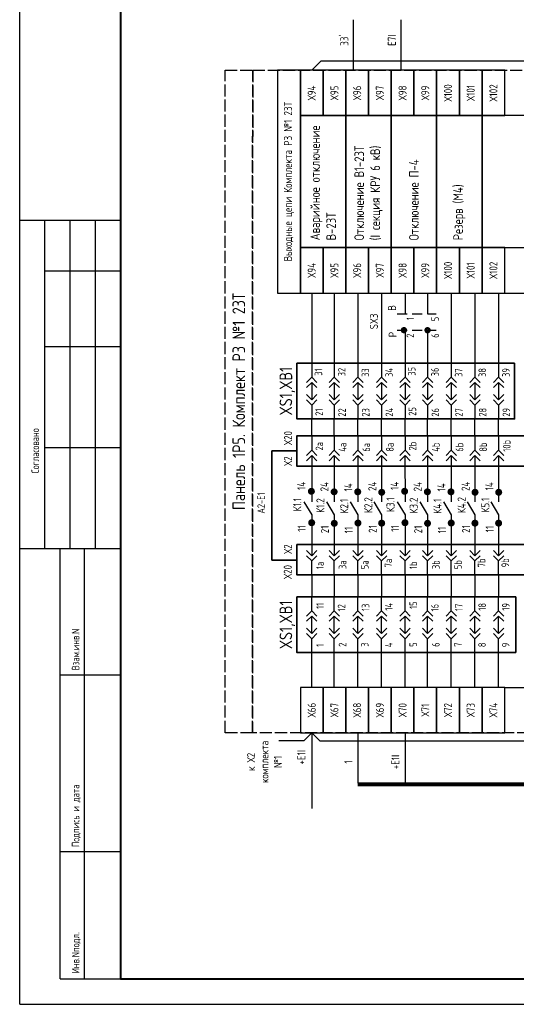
# Model space of a CAD drawing. Header units: millimetres. Extents: x 616 to 6196, y 2487 to 5711.
# Tile 7 of 46: x 2349 to 2447, y 3305 to 3500. Entities that reach past the tile are written whole.
import ezdxf
from ezdxf.enums import TextEntityAlignment as Align

# ---------------------------------------------------------------- set-up
doc = ezdxf.new("R2010")
doc.units = ezdxf.units.MM
doc.linetypes.add('ACAD_ISO02W100', pattern=[15, 12, -3])
doc.linetypes.add('JIS_02_2.0', pattern=[3, 2, -1])
doc.styles.add('SIMPLEX', font='GOST.ttf', dxfattribs={"height": 5})

msp = doc.modelspace()

# ---------------------------------------------------------------- hatches: boundary and pattern name
for points in [[(2406.69, 3407.62, 1), (2406.69, 3406.23, 1)], [(2411.2, 3407.52, 1), (2411.2, 3406.13, 1)], [(2415.87, 3407.52, 1), (2415.87, 3406.12, 1)], [(2420.63, 3407.43, 1), (2420.63, 3406.04, 1)], [(2425.17, 3407.62, 1), (2425.17, 3406.23, 1)], [(2429.68, 3407.52, 1), (2429.68, 3406.13, 1)], [(2434.35, 3407.52, 1), (2434.35, 3406.12, 1)], [(2439.12, 3407.43, 1), (2439.12, 3406.04, 1)], [(2443.81, 3407.43, 1), (2443.81, 3406.04, 1)], [(2406.75, 3401.41, 1), (2406.75, 3400.01, 1)], [(2411.23, 3401.28, 1), (2411.23, 3399.89, 1)], [(2415.92, 3401.34, 1), (2415.92, 3399.94, 1)], [(2420.62, 3401.32, 1), (2420.62, 3399.92, 1)], [(2425.24, 3401.41, 1), (2425.24, 3400.01, 1)], [(2429.71, 3401.28, 1), (2429.71, 3399.89, 1)], [(2434.4, 3401.34, 1), (2434.4, 3399.94, 1)], [(2439.1, 3401.32, 1), (2439.1, 3399.92, 1)], [(2443.79, 3401.32, 1), (2443.79, 3399.92, 1)]]:
    msp.add_hatch(color=256).paths.add_polyline_path(points)

# ---------------------------------------------------------------- linework, layer by layer
for p, q in [((2348.89, 3305.35), (2348.89, 3602.4)), ((2348.89, 3305.35), (2348.89, 3602.4)), ((2406.76, 3490.31), (2408.65, 3492.19)), ((2408.65, 3492.19), (2510.7, 3492.19)), ((2368.89, 3460.58), (2348.89, 3460.58)), ((2353.89, 3395.58), (2353.89, 3460.58)), ((2358.89, 3395.58), (2358.89, 3460.58)), ((2363.89, 3395.58), (2363.89, 3460.58)), ((2353.89, 3450.58), (2368.89, 3450.58)), ((2406.76, 3446.19), (2406.76, 3431.24)), ((2411.23, 3446.19), (2411.23, 3431.24)), ((2415.92, 3446.19), (2415.92, 3431.24)), ((2420.61, 3446.19), (2420.61, 3431.24)), ((2425.25, 3446.19), (2425.25, 3442.1)), ((2429.71, 3446.19), (2429.71, 3442.1)), ((2434.41, 3446.19), (2434.41, 3431.24)), ((2439.09, 3446.19), (2439.09, 3431.24)), ((2443.78, 3446.19), (2443.78, 3431.24)), ((2445.01, 3446.19), (2452.67, 3446.19)), ((2425.25, 3438.82), (2425.25, 3431.24)), ((2429.71, 3438.82), (2429.71, 3431.24)), ((2353.89, 3435.58), (2368.89, 3435.58)), ((2406.76, 3432.27), (2406.76, 3429.51)), ((2411.23, 3432.27), (2411.23, 3429.51)), ((2415.92, 3432.27), (2415.92, 3429.51)), ((2420.61, 3432.27), (2420.61, 3429.51)), ((2425.25, 3432.27), (2425.25, 3429.52)), ((2429.71, 3432.27), (2429.71, 3429.52)), ((2434.41, 3432.27), (2434.41, 3429.52)), ((2439.09, 3432.27), (2439.09, 3429.52)), ((2443.78, 3432.27), (2443.78, 3429.51)), ((2406.76, 3428.48), (2406.76, 3425.04)), ((2411.23, 3428.48), (2411.23, 3425.04)), ((2415.92, 3428.48), (2415.92, 3425.04)), ((2420.61, 3428.48), (2420.61, 3425.04)), ((2425.25, 3428.48), (2425.25, 3425.04)), ((2429.71, 3428.48), (2429.71, 3425.04)), ((2434.41, 3428.48), (2434.41, 3425.04)), ((2439.09, 3428.48), (2439.09, 3425.04)), ((2443.78, 3428.48), (2443.78, 3425.04)), ((2406.76, 3424.01), (2406.76, 3421.25)), ((2411.23, 3424.01), (2411.23, 3421.25)), ((2415.92, 3424.01), (2415.92, 3421.25)), ((2420.61, 3424.01), (2420.61, 3421.25)), ((2425.25, 3424.01), (2425.25, 3421.25)), ((2429.71, 3424.01), (2429.71, 3421.25)), ((2434.41, 3424.01), (2434.41, 3421.25)), ((2439.09, 3424.01), (2439.09, 3421.25)), ((2443.78, 3424.01), (2443.78, 3421.25)), ((2406.76, 3417.81), (2406.76, 3421.25)), ((2411.23, 3417.81), (2411.23, 3421.25)), ((2415.92, 3417.81), (2415.92, 3421.25)), ((2420.61, 3417.81), (2420.61, 3421.25)), ((2425.25, 3417.81), (2425.25, 3421.25)), ((2429.71, 3417.81), (2429.71, 3421.25)), ((2434.41, 3417.81), (2434.41, 3421.25)), ((2439.09, 3417.81), (2439.09, 3421.25)), ((2443.78, 3417.81), (2443.78, 3421.25)), ((2406.76, 3417.81), (2406.76, 3415.06)), ((2411.23, 3417.81), (2411.23, 3415.06)), ((2415.92, 3417.81), (2415.92, 3415.06)), ((2420.61, 3417.81), (2420.61, 3415.06)), ((2425.25, 3417.81), (2425.25, 3415.06)), ((2429.71, 3417.81), (2429.71, 3415.06)), ((2434.41, 3417.81), (2434.41, 3415.06)), ((2439.09, 3417.81), (2439.09, 3415.06)), ((2443.78, 3417.81), (2443.78, 3415.06)), ((2353.89, 3415.58), (2368.89, 3415.58)), ((2406.76, 3414.02), (2406.76, 3404.82)), ((2411.23, 3414.02), (2411.23, 3404.82)), ((2415.92, 3414.02), (2415.92, 3404.82)), ((2420.59, 3414.01), (2420.61, 3404.82)), ((2425.24, 3414.02), (2425.25, 3404.82)), ((2429.71, 3414.02), (2429.71, 3404.82)), ((2434.41, 3414.02), (2434.41, 3404.82)), ((2439.08, 3414.01), (2439.09, 3404.82)), ((2443.77, 3414.01), (2443.78, 3404.82)), ((2405.22, 3404.82), (2406.76, 3402.24)), ((2409.68, 3404.82), (2411.23, 3402.24)), ((2414.38, 3404.82), (2415.92, 3402.24)), ((2419.06, 3404.82), (2420.61, 3402.24)), ((2423.7, 3404.82), (2425.25, 3402.24)), ((2428.17, 3404.82), (2429.71, 3402.24)), ((2432.86, 3404.82), (2434.41, 3402.24)), ((2437.54, 3404.82), (2439.09, 3402.24)), ((2442.23, 3404.82), (2443.78, 3402.24)), ((2406.76, 3402.24), (2406.76, 3394.16)), ((2411.23, 3402.24), (2411.23, 3394.16)), ((2415.92, 3402.24), (2415.92, 3394.16)), ((2420.61, 3402.24), (2420.61, 3394.16)), ((2425.25, 3402.24), (2425.25, 3394.16)), ((2429.71, 3402.24), (2429.71, 3394.16)), ((2434.41, 3402.24), (2434.41, 3394.16)), ((2439.09, 3402.24), (2439.09, 3394.16)), ((2443.78, 3402.24), (2443.78, 3394.16)), ((2348.89, 3395.58), (2368.89, 3395.58)), ((2356.89, 3310.4), (2356.89, 3395.58)), ((2361.76, 3310.4), (2361.76, 3395.58)), ((2406.76, 3390.37), (2406.76, 3393.13)), ((2411.23, 3390.37), (2411.23, 3393.13)), ((2415.92, 3390.37), (2415.92, 3393.13)), ((2420.61, 3390.37), (2420.61, 3393.13)), ((2425.25, 3390.37), (2425.25, 3393.13)), ((2429.71, 3390.37), (2429.71, 3393.13)), ((2434.41, 3390.37), (2434.41, 3393.13)), ((2439.09, 3390.37), (2439.09, 3393.13)), ((2443.78, 3390.37), (2443.78, 3393.13)), ((2406.76, 3390.37), (2406.76, 3386)), ((2411.23, 3390.37), (2411.23, 3386)), ((2415.92, 3390.37), (2415.92, 3386)), ((2420.61, 3390.37), (2420.61, 3386)), ((2425.25, 3390.37), (2425.25, 3386)), ((2429.71, 3390.37), (2429.71, 3386)), ((2434.41, 3390.37), (2434.41, 3386)), ((2439.09, 3390.37), (2439.09, 3386)), ((2443.78, 3390.37), (2443.78, 3386)), ((2406.76, 3383.25), (2406.76, 3386)), ((2411.23, 3383.25), (2411.23, 3386)), ((2415.92, 3383.25), (2415.92, 3386)), ((2420.61, 3383.25), (2420.61, 3386)), ((2425.25, 3383.25), (2425.25, 3386)), ((2429.71, 3383.25), (2429.71, 3386)), ((2434.41, 3383.25), (2434.41, 3386)), ((2439.09, 3383.25), (2439.09, 3386)), ((2443.78, 3383.25), (2443.78, 3386)), ((2406.76, 3378.77), (2406.76, 3382.21)), ((2411.23, 3378.77), (2411.23, 3382.21)), ((2415.92, 3378.77), (2415.92, 3382.21)), ((2420.61, 3378.77), (2420.61, 3382.21)), ((2425.25, 3378.77), (2425.25, 3382.21)), ((2429.71, 3378.77), (2429.71, 3382.21)), ((2434.41, 3378.77), (2434.41, 3382.21)), ((2439.09, 3378.77), (2439.09, 3382.21)), ((2443.78, 3378.77), (2443.78, 3382.21)), ((2406.76, 3374.98), (2406.76, 3377.74)), ((2411.23, 3374.98), (2411.23, 3377.74)), ((2415.92, 3374.98), (2415.92, 3377.74)), ((2420.61, 3374.98), (2420.61, 3377.74)), ((2425.25, 3374.98), (2425.25, 3377.74)), ((2429.71, 3374.98), (2429.71, 3377.74)), ((2434.41, 3374.98), (2434.41, 3377.74)), ((2439.09, 3374.98), (2439.09, 3377.74)), ((2443.78, 3374.98), (2443.78, 3377.74)), ((2406.76, 3368.11), (2406.76, 3374.98)), ((2411.23, 3368.11), (2411.23, 3374.98)), ((2415.92, 3368.11), (2415.92, 3374.98)), ((2420.61, 3368.11), (2420.61, 3374.98)), ((2425.25, 3368.11), (2425.25, 3374.98)), ((2429.71, 3368.11), (2429.71, 3374.98)), ((2434.41, 3368.11), (2434.41, 3374.98)), ((2439.09, 3368.11), (2439.09, 3374.98)), ((2443.78, 3368.11), (2443.78, 3374.98)), ((2356.89, 3370.58), (2368.89, 3370.58)), ((2445.01, 3368.11), (2452.67, 3368.11)), ((2405.18, 3357.53), (2400.26, 3357.53)), ((2406.76, 3359.11), (2405.18, 3357.53)), ((2406.76, 3359.11), (2406.76, 3344.11)), ((2406.76, 3359.11), (2408.35, 3357.53)), ((2408.35, 3357.53), (2501.67, 3357.53)), ((2356.89, 3335.58), (2368.89, 3335.58)), ((2356.89, 3310.4), (2368.89, 3310.4)), ((2348.89, 3305.35), (2768.9, 3305.35))]:
    msp.add_line(p, q)
at = {"linetype": 'Continuous', "lineweight": 40}
msp.add_line((2368.89, 3597.4), (2368.89, 3310.4), dxfattribs=at)
at = {"color": 3}
for p, q in [((2415.06, 3490.31), (2415.06, 3500.31)), ((2424.48, 3490.31), (2424.48, 3500.31)), ((2415.92, 3359.11), (2415.92, 3349.11)), ((2425.25, 3359.11), (2425.25, 3349.11))]:
    msp.add_line(p, q, dxfattribs=at)
at = {"linetype": 'Continuous'}
for p, q in [((2368.89, 3451.41), (2368.89, 3431.41)), ((2368.89, 3411.41), (2368.89, 3391.41))]:
    msp.add_line(p, q, dxfattribs=at)
at = {"linetype": 'JIS_02_2.0'}
for p, q in [((2423.67, 3442.1), (2431.41, 3442.1)), ((2423.67, 3438.82), (2431.41, 3438.82))]:
    msp.add_line(p, q, dxfattribs=at)
at = {"lineweight": 35}
for p, q in [((2398.83, 3393.31), (2398.83, 3414.93)), ((2398.83, 3414.93), (2403.83, 3414.93)), ((2403.83, 3393.31), (2398.83, 3393.31))]:
    msp.add_line(p, q, dxfattribs=at)
at = {"color": 3, "lineweight": 80}
msp.add_line((2708.16, 3348.88), (2415.92, 3348.88), dxfattribs=at)
at = {"lineweight": 40}
msp.add_line((2368.89, 3310.4), (2763.98, 3310.4), dxfattribs=at)
at = {"color": 32, "linetype": 'ACAD_ISO02W100', "ltscale": 0.2, "true_color": 0xcd6928}
for points in [[(2389.59, 3359.11), (2389.59, 3359.11), (2389.59, 3490.31), (2395.06, 3490.31), (2395.03, 3359.11), (2389.59, 3359.11)], [(2545.87, 3359.11), (2395.03, 3359.11), (2395.06, 3490.31), (2560.05, 3490.31), (2560.02, 3359.11), (2545.87, 3359.11)]]:
    msp.add_lwpolyline(points, dxfattribs=at)
for points in [[(2404.51, 3446.19), (2404.51, 3490.31), (2400.01, 3490.31), (2400.01, 3446.19)], [(2409.01, 3481.31), (2409.01, 3490.31), (2404.51, 3490.31), (2404.51, 3481.31)], [(2413.51, 3481.31), (2413.51, 3490.31), (2409.01, 3490.31), (2409.01, 3481.31)], [(2418.01, 3481.31), (2418.01, 3490.31), (2413.51, 3490.31), (2413.51, 3481.31)], [(2422.51, 3481.31), (2422.51, 3490.31), (2418.01, 3490.31), (2418.01, 3481.31)], [(2427.01, 3481.31), (2427.01, 3490.31), (2422.51, 3490.31), (2422.51, 3481.31)], [(2431.51, 3481.31), (2431.51, 3490.31), (2427.01, 3490.31), (2427.01, 3481.31)], [(2436.01, 3481.31), (2436.01, 3490.31), (2431.51, 3490.31), (2431.51, 3481.31)], [(2440.51, 3481.31), (2440.51, 3490.31), (2436.01, 3490.31), (2436.01, 3481.31)], [(2445.01, 3481.31), (2445.01, 3490.31), (2440.51, 3490.31), (2440.51, 3481.31)], [(2413.51, 3455.19), (2413.51, 3481.31), (2404.51, 3481.31), (2404.51, 3455.19)], [(2422.51, 3455.19), (2422.51, 3481.31), (2413.51, 3481.31), (2413.51, 3455.19)], [(2431.51, 3455.19), (2431.51, 3481.31), (2422.51, 3481.31), (2422.51, 3455.19)], [(2440.51, 3455.19), (2440.51, 3481.31), (2431.51, 3481.31), (2431.51, 3455.19)], [(2457.17, 3455.19), (2457.17, 3481.31), (2440.51, 3481.31), (2440.51, 3455.19)], [(2409.01, 3446.19), (2409.01, 3455.19), (2404.51, 3455.19), (2404.51, 3446.19)], [(2413.51, 3446.19), (2413.51, 3455.19), (2409.01, 3455.19), (2409.01, 3446.19)], [(2418.01, 3446.19), (2418.01, 3455.19), (2413.51, 3455.19), (2413.51, 3446.19)], [(2422.51, 3446.19), (2422.51, 3455.19), (2418.01, 3455.19), (2418.01, 3446.19)], [(2427.01, 3446.19), (2427.01, 3455.19), (2422.51, 3455.19), (2422.51, 3446.19)], [(2431.51, 3446.19), (2431.51, 3455.19), (2427.01, 3455.19), (2427.01, 3446.19)], [(2436.01, 3446.19), (2436.01, 3455.19), (2431.51, 3455.19), (2431.51, 3446.19)], [(2440.51, 3446.19), (2440.51, 3455.19), (2436.01, 3455.19), (2436.01, 3446.19)], [(2445.01, 3446.19), (2445.01, 3455.19), (2440.51, 3455.19), (2440.51, 3446.19)], [(2409.01, 3359.11), (2409.01, 3368.11), (2404.51, 3368.11), (2404.51, 3359.11)], [(2413.51, 3359.11), (2413.51, 3368.11), (2409.01, 3368.11), (2409.01, 3359.11)], [(2418.01, 3359.11), (2418.01, 3368.11), (2413.51, 3368.11), (2413.51, 3359.11)], [(2422.51, 3359.11), (2422.51, 3368.11), (2418.01, 3368.11), (2418.01, 3359.11)], [(2427.01, 3359.11), (2427.01, 3368.11), (2422.51, 3368.11), (2422.51, 3359.11)], [(2431.51, 3359.11), (2431.51, 3368.11), (2427.01, 3368.11), (2427.01, 3359.11)], [(2436.01, 3359.11), (2436.01, 3368.11), (2431.51, 3368.11), (2431.51, 3359.11)], [(2440.51, 3359.11), (2440.51, 3368.11), (2436.01, 3368.11), (2436.01, 3359.11)], [(2445.01, 3359.11), (2445.01, 3368.11), (2440.51, 3368.11), (2440.51, 3359.11)]]:
    msp.add_lwpolyline(points, close=True)
at = {"const_width": 0.5}
for points in [[(2425.03, 3438.46, 1), (2425.03, 3439.21, 1)], [(2429.71, 3438.45, 1), (2429.71, 3439.2, 1)]]:
    msp.add_lwpolyline(points, format="xyb", close=True, dxfattribs=at)
at = {"lineweight": 35}
for points in [[(2446.95, 3432.27), (2446.95, 3421.25), (2403.83, 3421.25), (2403.83, 3432.27)], [(2476.49, 3417.92), (2476.49, 3411.9), (2403.83, 3411.9), (2403.83, 3417.92)], [(2476.49, 3396.39), (2476.49, 3390.37), (2403.83, 3390.37), (2403.83, 3396.39)], [(2447.18, 3374.98), (2447.18, 3386), (2403.83, 3386), (2403.83, 3374.98)]]:
    msp.add_lwpolyline(points, close=True, dxfattribs=at)
for points in [[(2405.73, 3428.48), (2406.76, 3429.51), (2407.8, 3428.48)], [(2410.2, 3428.48), (2411.23, 3429.51), (2412.26, 3428.48)], [(2414.89, 3428.48), (2415.92, 3429.51), (2416.96, 3428.48)], [(2419.58, 3428.48), (2420.61, 3429.51), (2421.64, 3428.48)], [(2424.21, 3428.48), (2425.25, 3429.52), (2426.28, 3428.48)], [(2428.68, 3428.48), (2429.71, 3429.52), (2430.75, 3428.48)], [(2433.37, 3428.48), (2434.41, 3429.52), (2435.44, 3428.48)], [(2438.06, 3428.48), (2439.09, 3429.52), (2440.12, 3428.48)], [(2442.75, 3428.48), (2443.78, 3429.51), (2444.82, 3428.48)], [(2405.73, 3427.45), (2406.76, 3428.48), (2407.8, 3427.45)], [(2410.2, 3427.45), (2411.23, 3428.48), (2412.26, 3427.45)], [(2414.89, 3427.45), (2415.92, 3428.48), (2416.96, 3427.45)], [(2419.58, 3427.45), (2420.61, 3428.48), (2421.64, 3427.45)], [(2424.21, 3427.45), (2425.25, 3428.48), (2426.28, 3427.45)], [(2428.68, 3427.45), (2429.71, 3428.48), (2430.75, 3427.45)], [(2433.37, 3427.45), (2434.41, 3428.48), (2435.44, 3427.45)], [(2438.06, 3427.45), (2439.09, 3428.48), (2440.12, 3427.45)], [(2442.75, 3427.45), (2443.78, 3428.48), (2444.82, 3427.45)], [(2405.73, 3426.07), (2406.76, 3425.04), (2407.8, 3426.07)], [(2410.2, 3426.07), (2411.23, 3425.04), (2412.26, 3426.07)], [(2414.89, 3426.07), (2415.92, 3425.04), (2416.96, 3426.07)], [(2419.58, 3426.07), (2420.61, 3425.04), (2421.64, 3426.07)], [(2424.21, 3426.07), (2425.25, 3425.04), (2426.28, 3426.07)], [(2428.68, 3426.07), (2429.71, 3425.04), (2430.75, 3426.07)], [(2433.37, 3426.07), (2434.41, 3425.04), (2435.44, 3426.07)], [(2438.06, 3426.07), (2439.09, 3425.04), (2440.12, 3426.07)], [(2442.75, 3426.07), (2443.78, 3425.04), (2444.82, 3426.07)], [(2405.73, 3425.04), (2406.76, 3424.01), (2407.8, 3425.04)], [(2410.2, 3425.04), (2411.23, 3424.01), (2412.26, 3425.04)], [(2414.89, 3425.04), (2415.92, 3424.01), (2416.96, 3425.04)], [(2419.58, 3425.04), (2420.61, 3424.01), (2421.64, 3425.04)], [(2424.21, 3425.04), (2425.25, 3424.01), (2426.28, 3425.04)], [(2428.68, 3425.04), (2429.71, 3424.01), (2430.75, 3425.04)], [(2433.37, 3425.04), (2434.41, 3424.01), (2435.44, 3425.04)], [(2438.06, 3425.04), (2439.09, 3424.01), (2440.12, 3425.04)], [(2442.75, 3425.04), (2443.78, 3424.01), (2444.82, 3425.04)], [(2405.73, 3414.02), (2406.76, 3415.06), (2407.8, 3414.02)], [(2405.73, 3412.99), (2406.76, 3414.02), (2407.8, 3412.99)], [(2410.2, 3414.02), (2411.23, 3415.06), (2412.26, 3414.02)], [(2410.2, 3412.99), (2411.23, 3414.02), (2412.26, 3412.99)], [(2414.89, 3414.02), (2415.92, 3415.06), (2416.96, 3414.02)], [(2414.89, 3412.99), (2415.92, 3414.02), (2416.96, 3412.99)], [(2419.58, 3414.02), (2420.61, 3415.06), (2421.64, 3414.02)], [(2419.58, 3412.99), (2420.61, 3414.02), (2421.64, 3412.99)], [(2424.21, 3414.02), (2425.25, 3415.06), (2426.28, 3414.02)], [(2424.21, 3412.99), (2425.25, 3414.02), (2426.28, 3412.99)], [(2428.68, 3414.02), (2429.71, 3415.06), (2430.75, 3414.02)], [(2428.68, 3412.99), (2429.71, 3414.02), (2430.75, 3412.99)], [(2433.37, 3414.02), (2434.41, 3415.06), (2435.44, 3414.02)], [(2433.37, 3412.99), (2434.41, 3414.02), (2435.44, 3412.99)], [(2438.06, 3414.02), (2439.09, 3415.06), (2440.12, 3414.02)], [(2438.06, 3412.99), (2439.09, 3414.02), (2440.12, 3412.99)], [(2442.75, 3414.02), (2443.78, 3415.06), (2444.82, 3414.02)], [(2442.75, 3412.99), (2443.78, 3414.02), (2444.82, 3412.99)], [(2405.73, 3395.19), (2406.76, 3394.16), (2407.8, 3395.19)], [(2410.2, 3395.19), (2411.23, 3394.16), (2412.26, 3395.19)], [(2414.89, 3395.19), (2415.92, 3394.16), (2416.96, 3395.19)], [(2419.58, 3395.19), (2420.61, 3394.16), (2421.64, 3395.19)], [(2424.21, 3395.19), (2425.25, 3394.16), (2426.28, 3395.19)], [(2428.68, 3395.19), (2429.71, 3394.16), (2430.75, 3395.19)], [(2433.37, 3395.19), (2434.41, 3394.16), (2435.44, 3395.19)], [(2438.06, 3395.19), (2439.09, 3394.16), (2440.12, 3395.19)], [(2442.75, 3395.19), (2443.78, 3394.16), (2444.82, 3395.19)], [(2405.73, 3394.16), (2406.76, 3393.13), (2407.8, 3394.16)], [(2410.2, 3394.16), (2411.23, 3393.13), (2412.26, 3394.16)], [(2414.89, 3394.16), (2415.92, 3393.13), (2416.96, 3394.16)], [(2419.58, 3394.16), (2420.61, 3393.13), (2421.64, 3394.16)], [(2424.21, 3394.16), (2425.25, 3393.13), (2426.28, 3394.16)], [(2428.68, 3394.16), (2429.71, 3393.13), (2430.75, 3394.16)], [(2433.37, 3394.16), (2434.41, 3393.13), (2435.44, 3394.16)], [(2438.06, 3394.16), (2439.09, 3393.13), (2440.12, 3394.16)], [(2442.75, 3394.16), (2443.78, 3393.13), (2444.82, 3394.16)], [(2405.73, 3382.21), (2406.76, 3383.25), (2407.8, 3382.21)], [(2410.2, 3382.21), (2411.23, 3383.25), (2412.26, 3382.21)], [(2414.89, 3382.21), (2415.92, 3383.25), (2416.96, 3382.21)], [(2419.58, 3382.21), (2420.61, 3383.25), (2421.64, 3382.21)], [(2424.21, 3382.21), (2425.25, 3383.25), (2426.28, 3382.21)], [(2428.68, 3382.21), (2429.71, 3383.25), (2430.75, 3382.21)], [(2433.37, 3382.21), (2434.41, 3383.25), (2435.44, 3382.21)], [(2438.06, 3382.21), (2439.09, 3383.25), (2440.12, 3382.21)], [(2442.75, 3382.21), (2443.78, 3383.25), (2444.82, 3382.21)], [(2405.73, 3381.18), (2406.76, 3382.21), (2407.8, 3381.18)], [(2410.2, 3381.18), (2411.23, 3382.21), (2412.26, 3381.18)], [(2414.89, 3381.18), (2415.92, 3382.21), (2416.96, 3381.18)], [(2419.58, 3381.18), (2420.61, 3382.21), (2421.64, 3381.18)], [(2424.21, 3381.18), (2425.25, 3382.21), (2426.28, 3381.18)], [(2428.68, 3381.18), (2429.71, 3382.21), (2430.75, 3381.18)], [(2433.37, 3381.18), (2434.41, 3382.21), (2435.44, 3381.18)], [(2438.06, 3381.18), (2439.09, 3382.21), (2440.12, 3381.18)], [(2442.75, 3381.18), (2443.78, 3382.21), (2444.82, 3381.18)], [(2405.73, 3379.8), (2406.76, 3378.77), (2407.8, 3379.8)], [(2405.73, 3378.77), (2406.76, 3377.74), (2407.8, 3378.77)], [(2410.2, 3379.8), (2411.23, 3378.77), (2412.26, 3379.8)], [(2410.2, 3378.77), (2411.23, 3377.74), (2412.26, 3378.77)], [(2414.89, 3379.8), (2415.92, 3378.77), (2416.96, 3379.8)], [(2414.89, 3378.77), (2415.92, 3377.74), (2416.96, 3378.77)], [(2419.58, 3379.8), (2420.61, 3378.77), (2421.64, 3379.8)], [(2419.58, 3378.77), (2420.61, 3377.74), (2421.64, 3378.77)], [(2424.21, 3379.8), (2425.25, 3378.77), (2426.28, 3379.8)], [(2424.21, 3378.77), (2425.25, 3377.74), (2426.28, 3378.77)], [(2428.68, 3379.8), (2429.71, 3378.77), (2430.75, 3379.8)], [(2428.68, 3378.77), (2429.71, 3377.74), (2430.75, 3378.77)], [(2433.37, 3379.8), (2434.41, 3378.77), (2435.44, 3379.8)], [(2433.37, 3378.77), (2434.41, 3377.74), (2435.44, 3378.77)], [(2438.06, 3379.8), (2439.09, 3378.77), (2440.12, 3379.8)], [(2438.06, 3378.77), (2439.09, 3377.74), (2440.12, 3378.77)], [(2442.75, 3379.8), (2443.78, 3378.77), (2444.82, 3379.8)], [(2442.75, 3378.77), (2443.78, 3377.74), (2444.82, 3378.77)]]:
    msp.add_lwpolyline(points)

# ---------------------------------------------------------------- texts
at = {"style": 'SIMPLEX'}
for s, p in [('31', (2408.84, 3429.82)), ('32', (2413.44, 3429.7)), ('33', (2418.13, 3429.57)), ('34', (2422.82, 3429.57)), ('35', (2427.33, 3429.82)), ('36', (2431.92, 3429.7)), ('37', (2436.62, 3429.57)), ('38', (2441.3, 3429.57)), ('39', (2445.99, 3429.57)), ('21', (2408.97, 3421.89)), ('22', (2413.52, 3421.71)), ('23', (2418.21, 3421.71)), ('24', (2422.89, 3421.71)), ('25', (2427.46, 3421.89)), ('26', (2432, 3421.71)), ('27', (2436.69, 3421.71)), ('28', (2441.38, 3421.71)), ('29', (2446.07, 3421.71)), ('10b', (2446.16, 3414.77)), ('2а', (2409.02, 3415.01)), ('4а', (2413.61, 3414.77)), ('6а', (2418.31, 3414.77)), ('8а', (2422.99, 3414.77)), ('2b', (2427.5, 3415.01)), ('4b', (2432.1, 3414.77)), ('6b', (2436.79, 3414.77)), ('8b', (2441.47, 3414.77)), ('1а', (2409.15, 3391.53)), ('3а', (2413.61, 3391.53)), ('5а', (2418.02, 3391.51)), ('7а', (2422.68, 3391.88)), ('1b', (2427.63, 3391.53)), ('3b', (2432.1, 3391.53)), ('5b', (2436.5, 3391.51)), ('7b', (2441.16, 3391.88)), ('9b', (2445.85, 3391.88)), ('11', (2409.15, 3383.64)), ('12', (2413.41, 3383.14)), ('13', (2418.18, 3383.22)), ('14', (2422.8, 3383.29)), ('15', (2427.63, 3383.64)), ('16', (2431.9, 3383.14)), ('17', (2436.66, 3383.22)), ('18', (2441.28, 3383.29)), ('19', (2445.98, 3383.29)), ('1', (2409.15, 3376.14)), ('2', (2413.61, 3376.14)), ('3', (2418.02, 3376.12)), ('4', (2422.77, 3376.06)), ('5', (2427.63, 3376.14)), ('6', (2432.1, 3376.14)), ('7', (2436.5, 3376.13)), ('8', (2441.25, 3376.06)), ('9', (2445.94, 3376.06))]:
    msp.add_text(s, height=1.5, rotation=90.0001, dxfattribs=at).set_placement(p)
at = {"linetype": 'Continuous', "style": 'SIMPLEX'}
for s, p in [('Согласовано', (2352.72, 3410.46)), ('Взам.инв.N', (2360.72, 3371.46)), ('Подпись и дата', (2360.72, 3336.46)), ('Инв.Nподл.', (2360.72, 3311.46))]:
    msp.add_text(s, height=1.5, rotation=90.0001, dxfattribs=at).set_placement(p)
at = {"lineweight": 50, "style": 'SIMPLEX'}
msp.add_text('A2-E1', height=1.5, rotation=90.0001, dxfattribs=at).set_placement((2397.49, 3404.61), align=Align.CENTER)
at = {"color": 7, "char_height": 1.6, "attachment_point": 5, "rotation": 90.0001, "style": 'SIMPLEX'}
for s, insert, width in [("{\\C256;33'}", (2413.22, 3496.25), 8.118), ('{\\C256;E7I}', (2422.64, 3496.25), 8.118), ('Выходные цепи Комплекта РЗ №1 23Т', (2402.26, 3468.25), 44.1252), ('Х100', (2433.76, 3485.81), 9), ('Х101', (2438.26, 3485.81), 9), ('Х102', (2442.76, 3485.81), 9), ('Х94', (2406.76, 3485.81), 9), ('Х95', (2411.26, 3485.81), 9), ('Х96', (2415.76, 3485.81), 9), ('Х97', (2420.26, 3485.81), 9), ('Х98', (2424.76, 3485.81), 9), ('Х99', (2429.26, 3485.81), 9), ('Х100', (2433.76, 3450.69), 9), ('Х101', (2438.26, 3450.69), 9), ('Х102', (2442.76, 3450.69), 9), ('Х94', (2406.76, 3450.69), 9), ('Х95', (2411.26, 3450.69), 9), ('Х96', (2415.76, 3450.69), 9), ('Х97', (2420.26, 3450.69), 9), ('Х98', (2424.76, 3450.69), 9), ('Х99', (2429.26, 3450.69), 9), ('Х20', (2402.07, 3417.48), 5.1651), ('Х2', (2402.05, 3412.9), 3.5036), ('14', (2404.69, 3408.01), 5.1651), ('24', (2409.28, 3407.83), 5.1651), ('14', (2413.99, 3407.71), 5.1651), ('24', (2418.77, 3407.92), 5.1651), ('14', (2423.17, 3408.01), 5.1651), ('24', (2427.76, 3407.83), 5.1651), ('14', (2432.47, 3407.71), 5.1651), ('24', (2437.25, 3407.92), 5.1651), ('14', (2441.94, 3407.92), 5.1651), ('К1.1', (2403.89, 3404.28), 5.1651), ('К1.2', (2408.48, 3404.1), 5.1651), ('К2.1', (2413.19, 3403.98), 5.1651), ('К2.2', (2417.97, 3404.19), 5.1651), ('К3.1', (2422.37, 3404.28), 5.1651), ('К3.2', (2426.96, 3404.1), 5.1651), ('К4.1', (2431.68, 3403.98), 5.1651), ('К4.2', (2436.45, 3404.19), 5.1651), ('К5.1', (2441.15, 3404.19), 5.1651), ('11', (2404.77, 3399.56), 5.1651), ('21', (2409.36, 3399.38), 5.1651), ('11', (2414.08, 3399.25), 5.1651), ('21', (2418.85, 3399.46), 5.1651), ('11', (2423.26, 3399.56), 5.1651), ('21', (2427.85, 3399.38), 5.1651), ('11', (2432.56, 3399.25), 5.1651), ('21', (2437.34, 3399.46), 5.1651), ('11', (2442.03, 3399.46), 5.1651), ('Х2', (2402.04, 3395.48), 3.5036), ('Х20', (2402.01, 3390.96), 5.1651), ('Х66', (2406.76, 3363.61), 9), ('Х67', (2411.26, 3363.61), 9), ('Х68', (2415.76, 3363.61), 9), ('Х69', (2420.26, 3363.61), 9), ('Х70', (2424.76, 3363.61), 9), ('Х71', (2429.26, 3363.61), 9), ('Х72', (2433.76, 3363.61), 9), ('Х73', (2438.26, 3363.61), 9), ('Х74', (2442.76, 3363.61), 9), ('{\\C256;к Х2 комплекта №1}', (2397.39, 3353.35), 9.6906), ('{\\C256;+E1I}', (2404.7, 3354.26), 9.6906), ('{\\C256;1}', (2414.03, 3353.32), 8.4165), ('{\\C256;+E1I}', (2423.35, 3353.32), 8.4165)]:
    msp.add_mtext(s, dxfattribs=dict(at, insert=insert, width=width))
at = {"rotation": 90.0001, "style": 'SIMPLEX'}
for s, insert, char_height, width, attachment_point in [('Аварийное отключение В-23Т', (2409.01, 3456.62), 1.9, 24.6928, 4), ('Отключение В1-23Т \\P(I секция КРУ 6 кВ)', (2418.01, 3456.62), 1.9, 24.6928, 4), ('Отключение П-4', (2427.01, 3456.62), 1.9, 24.6929, 4), ('Резерв (М4)', (2436.01, 3456.62), 1.9, 24.6929, 4), ('Панель 1Р5. Комплект РЗ №1 23Т', (2392.31, 3424.71), 2.5, 131.1995, 5), ('В', (2422.65, 3443.24), 1.6, 9, 5), ('SX3', (2419.08, 3440.57), 1.6, 5.202, 5), ('1', (2426.29, 3441.44), 1.5, 5.832, 6), ('5', (2431.22, 3441.48), 1.5, 5.832, 6), ('Р', (2422.8, 3437.96), 1.6, 3.4878, 5), ('2', (2426.29, 3438.16), 1.5, 5.832, 6), ('6', (2431.22, 3438.21), 1.5, 5.832, 6)]:
    msp.add_mtext(s, dxfattribs=dict(at, insert=insert, char_height=char_height, width=width, attachment_point=attachment_point))
at = {"lineweight": 50, "char_height": 2.5, "width": 12.5578, "attachment_point": 5, "rotation": 90.0001, "style": 'SIMPLEX'}
for insert in [(2401.93, 3426.76), (2401.93, 3380.49)]:
    msp.add_mtext('XS1,XB1', dxfattribs=dict(at, insert=insert))

doc.saveas('drawing.dxf')
